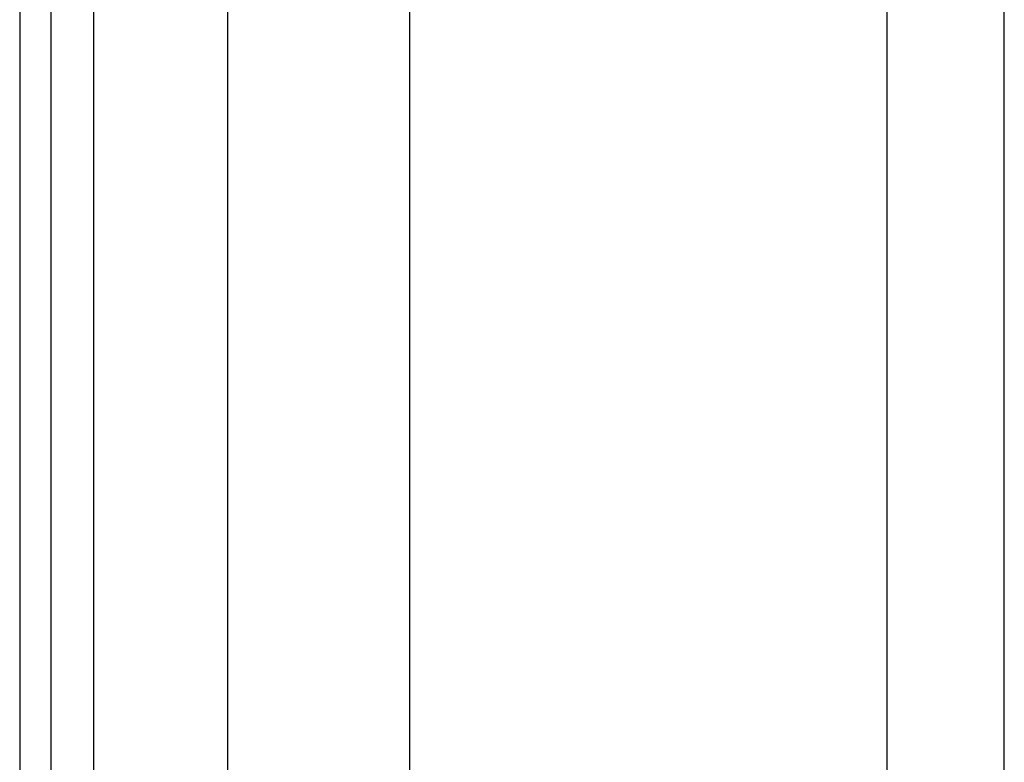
# Model space of a CAD drawing. Header units: inches. Extents: x 5 to 161, y 9 to 87.
# Tile 75 of 195: x 4.72 to 6.86, y 42.51 to 44.12. Entities that reach past the tile are written whole.
import ezdxf

# ---------------------------------------------------------------- set-up
doc = ezdxf.new("R2010")
doc.units = ezdxf.units.IN
doc.header["$MEASUREMENT"] = 0
doc.layers.add('Visible Edges(ANSI)', color=7, linetype='Continuous', lineweight=25)
doc.layers.add('Visible Tangent Edges(ANSI)', color=7, linetype='Continuous', lineweight=25)

msp = doc.modelspace()

# ---------------------------------------------------------------- linework, layer by layer
at = {"layer": 'Visible Edges(ANSI)'}
for p, q in [((4.7205, 62.5151), (4.7205, 21.0341)), ((4.7885, 21.0341), (4.7885, 62.5151)), ((5.1725, 42.158), (5.1725, 58.0432)), ((5.5662, 58.0422), (5.5662, 42.1589)), ((6.8575, 39.3137), (6.8575, 44.2355)), ((6.6033, 42.0392), (6.6033, 44.1495))]:
    msp.add_line(p, q, dxfattribs=at)
at = {"layer": 'Visible Tangent Edges(ANSI)'}
msp.add_line((4.8815, 21.0341), (4.8815, 62.5151), dxfattribs=at)

doc.saveas('drawing.dxf')
